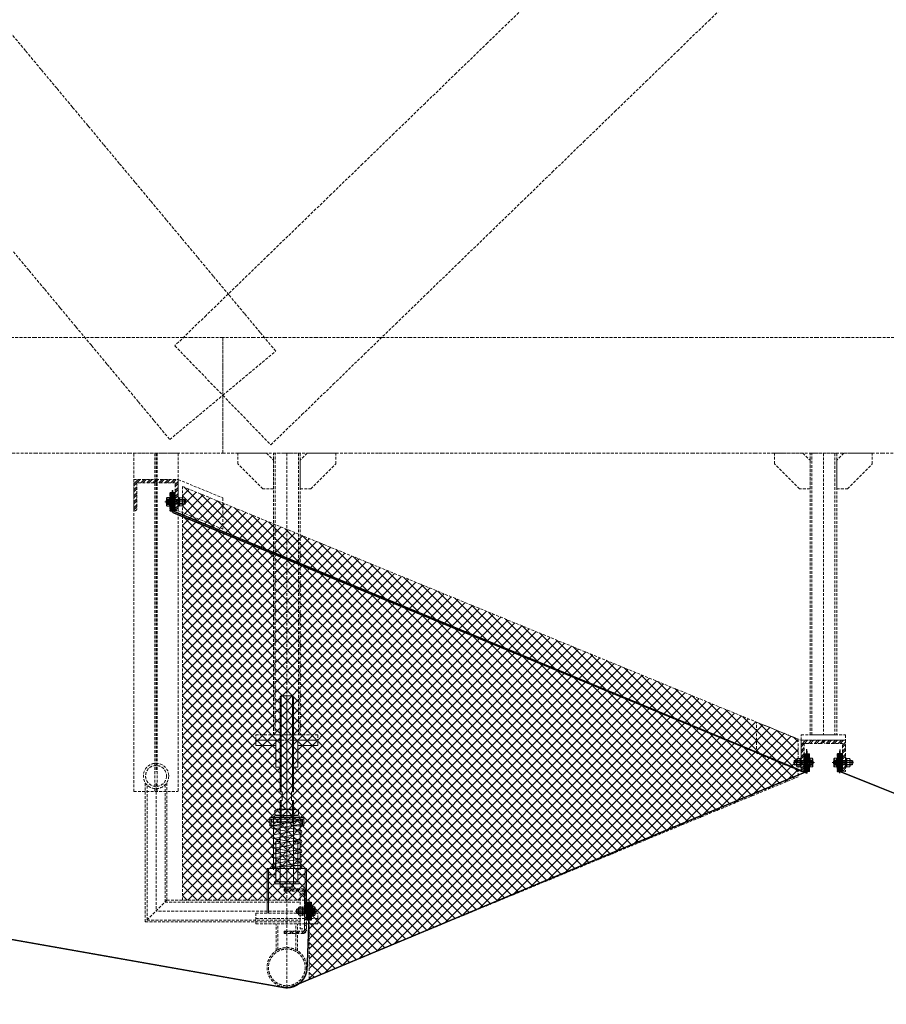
# Model space of a CAD drawing. Header units: millimetres. Extents: x -176817 to 571382, y -58489 to 156123.
# Tile 206 of 256: x 162704 to 164652, y -11348 to -9137. Entities that reach past the tile are written whole.
import ezdxf

# ---------------------------------------------------------------- set-up
doc = ezdxf.new("R2010")
doc.units = ezdxf.units.MM
doc.header["$LTSCALE"] = 0.2
for name, pattern in [('AM_ISO02W050', [7.5, 6, -1.5]), ('AM_ISO02W050x2', [3.75, 3, -0.75]), ('AM_ISO08W050', [18, 12, -1.5, 3, -1.5]), ('AM_ISO08W050x2', [9, 6, -0.75, 1.5, -0.75]), ('HIDDEN', [9.525, 6.35, -3.175])]:
    doc.linetypes.add(name, pattern=pattern)
doc.layers.get('0').update_dxf_attribs({"lineweight": 13})
for name, color, linetype, lineweight in [('-A Siatka', 30, 'Continuous', 35), ('-AAA Podkład', 252, 'Continuous', 13), ('-AAA Widok', 2, 'Continuous', 30), ('-AAA Wymiar', 1, 'Continuous', 18), ('AM_0N', 7, 'Continuous', 13), ('AM_3N', 6, 'AM_ISO02W050', 13), ('AM_4N', 3, 'Continuous', 13), ('AM_7N', 4, 'AM_ISO08W050', 13), ('AM_8', 1, 'Continuous', 13)]:
    doc.layers.add(name, color=color, linetype=linetype, lineweight=lineweight)

# ---------------------------------------------------------------- blocks, each defined once
blk = doc.blocks.new('*U1058')
at = {"layer": 'AM_0N'}
for p, q in [((5.7, -1), (-5.6, -1)), ((-5.6, -1), (-5.6, -1.6)), ((5.7, -1.6), (-5.6, -1.6)), ((-5.6, -1.6), (-2.4, -4.9)), ((-3, -6.3), (-2.4, -5.7)), ((3, -6.3), (-3, -6.3)), ((-3, -20.4), (-3, -6.3)), ((3, -20.4), (-3, -20.4)), ((-2.4, -21), (-3, -20.4)), ((2.4, -4.9), (-2.4, -4.9)), ((-2.4, -5.7), (-2.4, -4.9)), ((-2.4, -21), (2.4, -21)), ((5.7, -1.6), (2.4, -4.9)), ((2.4, -5.7), (2.4, -4.9)), ((3, -6.3), (2.4, -5.7)), ((2.4, -21), (3, -20.4)), ((3, -20.4), (3, -6.3)), ((5.7, -1.6), (5.7, -1))]:
    blk.add_line(p, q, dxfattribs=at)
at = {"layer": 'AM_3N', "linetype": 'AM_ISO02W050x2'}
for p, q in [((-3.4, -1), (0, -5.4)), ((-0.7, -4.4), (-0.7, -1)), ((0.7, -4.4), (-0.7, -4.4)), ((3.4, -1), (0, -5.4)), ((0.7, -4.4), (0.7, -1))]:
    blk.add_line(p, q, dxfattribs=at)
at = {"layer": 'AM_4N'}
for p, q in [((-2.4, -5.7), (-2.4, -6.3)), ((-2.4, -6.3), (-2.4, -21)), ((2.4, -5.7), (2.4, -6.3)), ((2.4, -6.3), (2.4, -21))]:
    blk.add_line(p, q, dxfattribs=at)
at = {"layer": 'AM_7N', "linetype": 'AM_ISO08W050x2'}
blk.add_line((0, 2), (0, -24), dxfattribs=at)
blk = doc.blocks.new('*U1059')
at = {"layer": 'AM_0N'}
for p, q in [((6, -12), (-6, -12)), ((-6, -12), (-6, -13.6)), ((-6, -13.6), (6, -13.6)), ((6, -13.6), (6, -12))]:
    blk.add_line(p, q, dxfattribs=at)
at = {"layer": 'AM_7N', "linetype": 'AM_ISO08W050x2'}
blk.add_line((0, -16.6), (0, -9), dxfattribs=at)
blk = doc.blocks.new('*U1060')
at = {"layer": 'AM_0N'}
for p, q in [((-5.8, -14.4), (-4.4, -13.6)), ((-5.8, -14.4), (-5.8, -18)), ((-5.8, -18), (-4.4, -18.8)), ((4.5, -13.6), (-4.4, -13.6)), ((4.5, -18.8), (-4.4, -18.8)), ((-2.9, -14.4), (-2.9, -18)), ((2.9, -14.4), (2.9, -18)), ((5.8, -14.4), (4.5, -13.6)), ((5.8, -18), (4.5, -18.8)), ((5.8, -14.4), (5.8, -18))]:
    blk.add_line(p, q, dxfattribs=at)
for centre, radius, start, end in [((-4.3, -16.5), 2.55, 55.5615, 115.5615), ((-4.3, -15.9), 2.55, 244.4385, 304.4385), ((0, -23.5), 9.54, 72.383, 107.617), ((0, -8.9), 9.54, 252.383, 287.617), ((4.3, -16.5), 2.55, 64.4385, 124.4385), ((4.3, -15.9), 2.55, 235.5615, 295.5615)]:
    blk.add_arc(centre, radius, start, end, dxfattribs=at)
at = {"layer": 'AM_7N', "linetype": 'AM_ISO08W050x2'}
blk.add_line((0, -10.6), (0, -21.8), dxfattribs=at)
blk = doc.blocks.new('okucie')
at = {"layer": 'AM_8'}
h = blk.add_hatch(dxfattribs=at)
h.set_pattern_fill('ANSI31', color=256, scale=0.5, style=0)
h.set_pattern_definition([(45, (-21727.3335, 85443.8012), (-1.122532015, 1.122532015), [])])
h.paths.add_polyline_path([(-3.5, -5), (-3.5, -3.8), (-6.3, -1), (-20, -1), (-20, -5)])
h.paths.add_polyline_path([(20, -5), (20, -1), (6.3, -1), (3.5, -3.8), (3.5, -5)])
h = blk.add_hatch(dxfattribs=at)
h.set_pattern_fill('ANSI31', color=256, scale=0.5, angle=90, style=0)
h.set_pattern_definition([(135, (-21776.6445, 85446.8), (-1.122532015, -1.122532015), [])])
h.paths.add_polyline_path([(-3.5, -8), (-20, -8), (-20, -12), (-3.5, -12)])
h.paths.add_polyline_path([(20, -8), (3.5, -8), (3.5, -12), (6, -12), (20, -12)])
at = {"layer": '-AAA Widok'}
for p, q in [((-3.5, -3.8, 0), (3.5, -3.8, 0)), ((-3.5, -12, 0), (-3.5, -8)), ((3.5, -12, 0), (3.5, -8))]:
    blk.add_line(p, q, dxfattribs=at)
for points in [[(-20, -5), (20, -5), (20, -1), (-20, -1)], [(-20, -12), (20, -12), (20, -8), (-20, -8)]]:
    blk.add_lwpolyline(points, close=True, dxfattribs=at)
at = {"layer": '-AAA Widok', "elevation": 0}
blk.add_lwpolyline([(-20, -5), (20, -5), (20, -1), (-20, -1)], close=True, dxfattribs=at)
for points in [[(-6.3, -1), (-3.5, -3.8), (-3.5, -5)], [(6.3, -1), (3.5, -3.8), (3.5, -5)]]:
    blk.add_lwpolyline(points, dxfattribs=at)
at = {"layer": '-AAA Wymiar'}
for p, q in [((-20, -8), (-20, -5)), ((20, -8), (20, -5))]:
    blk.add_line(p, q, dxfattribs=at)
at = {"layer": 'AM_0N'}
for name in ['*U1058', '*U1059', '*U1060']:
    blk.add_blockref(name, (0, 0), dxfattribs=at)
blk = doc.blocks.new('*U1065')
at = {"layer": 'AM_0N'}
for p, q in [((-33, 4.1), (-32.1, 5)), ((-33, 4.1), (-33, -4.1)), ((-2.5, 5), (-32.1, 5)), ((-32.1, 5), (-32.1, -5)), ((-2.5, 5), (-2.5, -5)), ((-2.5, 5), (-1.6, 4.6)), ((2, 4.6), (-1.6, 4.6)), ((2, 4.6), (2, 7.7)), ((2.6, 7.7), (2, 7.7)), ((2, -4.6), (2, 4.6)), ((7.6, 9.8), (2.6, 9.8)), ((2.6, 9.8), (2.6, 7.7)), ((2.6, 7.7), (2.6, -7.7)), ((7.6, 4.9), (2.6, 4.9)), ((7.6, 9.8), (8.4, 8.5)), ((8.4, -8.5), (8.4, 8.5)), ((-32.1, -5), (-33, -4.1)), ((-2.5, -5), (-32.1, -5)), ((-2.5, -5), (-1.6, -4.6)), ((2, -4.6), (-1.6, -4.6)), ((2, -7.7), (2, -4.6)), ((2.6, -7.7), (2, -7.7)), ((7.6, -4.9), (2.6, -4.9)), ((2.6, -7.7), (2.6, -9.8)), ((7.6, -9.8), (2.6, -9.8)), ((7.6, -9.8), (8.4, -8.5))]:
    blk.add_line(p, q, dxfattribs=at)
for centre, radius, start, end in [((4.1, 7.4), 4.34, 325.5531, 25.5531), ((-7.8, 0), 16.2, 342.3875, 17.6125), ((4.1, -7.4), 4.34, 334.4469, 34.4469)]:
    blk.add_arc(centre, radius, start, end, dxfattribs=at)
at = {"layer": 'AM_4N'}
for p, q in [((-2.5, 4.1), (-33, 4.1)), ((-2.5, 4.1), (-1.6, 4.6)), ((-2.5, -4.1), (-33, -4.1)), ((-2.5, -4.1), (-1.6, -4.6))]:
    blk.add_line(p, q, dxfattribs=at)
at = {"layer": 'AM_7N', "linetype": 'AM_ISO08W050x2'}
blk.add_line((11.4, 0), (-36, 0), dxfattribs=at)
blk = doc.blocks.new('*U1066')
at = {"layer": 'AM_0N'}
for p, q in [((-20, 10), (-20, -10)), ((-18, 10), (-20, 10)), ((-18, -10), (-18, 10)), ((-20, -10), (-18, -10))]:
    blk.add_line(p, q, dxfattribs=at)
at = {"layer": 'AM_7N', "linetype": 'AM_ISO08W050x2'}
blk.add_line((-15, 0), (-23, 0), dxfattribs=at)
blk = doc.blocks.new('*U1067')
at = {"layer": 'AM_0N'}
for p, q in [((-27.3, 9.2), (-28.4, 7.3)), ((-28.4, -7.3), (-28.4, 7.3)), ((-21.1, 9.2), (-27.3, 9.2)), ((-21.1, 4.6), (-27.3, 4.6)), ((-21.1, 9.2), (-20, 7.3)), ((-20, -7.3), (-20, 7.3)), ((-27.3, -9.2), (-28.4, -7.3)), ((-21.1, -4.6), (-27.3, -4.6)), ((-21.1, -9.2), (-27.3, -9.2)), ((-21.1, -9.2), (-20, -7.3))]:
    blk.add_line(p, q, dxfattribs=at)
for centre, radius, start, end in [((-23.9, 6.9), 4.08, 154.4385, 214.4385), ((-12.7, 0), 15.3, 162.383, 197.617), ((-24.5, 6.9), 4.08, 325.5615, 25.5615), ((-35.7, 0), 15.3, 342.383, 17.617), ((-23.9, -6.9), 4.08, 145.5615, 205.5615), ((-24.5, -6.9), 4.08, 334.4385, 34.4385)]:
    blk.add_arc(centre, radius, start, end, dxfattribs=at)
at = {"layer": 'AM_7N', "linetype": 'AM_ISO08W050x2'}
blk.add_line((-17, 0), (-31.4, 0), dxfattribs=at)
blk = doc.blocks.new('*U1068')
at = {"layer": 'AM_0N'}
for p, q in [((0, 10), (0, -10)), ((2, 10), (0, 10)), ((2, -10), (2, 10)), ((0, -10), (2, -10))]:
    blk.add_line(p, q, dxfattribs=at)
at = {"layer": 'AM_7N', "linetype": 'AM_ISO08W050x2'}
blk.add_line((5, 0), (-3, 0), dxfattribs=at)
blk = doc.blocks.new('Okucie+śruba')
at = {"layer": '-AAA Widok', "color": 42, "xscale": -1, "rotation": 90}
blk.add_blockref('okucie', (-12, 0), dxfattribs=at)
at = {"layer": 'AM_0N', "color": 42}
for name in ['*U1065', '*U1067', '*U1066', '*U1068']:
    blk.add_blockref(name, (0, 0), dxfattribs=at)
blk = doc.blocks.new('Profil rev.B')
at = {"layer": '-A Siatka', "linetype": 'HIDDEN', "const_width": 3, "elevation": 0}
for points in [[(20789.1, 1112.9), (20789.1, 1062.9), (23541, 577.3, 0.143564), (23555.3, 578.9), (24714.1, 1062.9), (24714.1, 1112.9)], [(24789.1, 1112.9), (24789.1, 1062.9), (27533.8, -36.5, 0.095882), (27543.4, -38.4), (28668.6, -37.5), (28668.6, 9.2)], [(23595.2, 769.3), (23595.2, 729.3), (23591.4, 622.9, -0.414214), (23545.4, 576.9)]]:
    blk.add_lwpolyline(points, format="xyb", dxfattribs=at)
at = {"layer": '-AAA Wymiar', "color": 3, "elevation": 0}
blk.add_lwpolyline([(23289.1, 1694.8), (23289.1, 1648.6), (24714.1, 1059.9), (24714.1, 1112.9)], dxfattribs=at)
at = {"color": 241, "linetype": 'HIDDEN', "const_width": 3, "elevation": 0}
blk.add_lwpolyline([(23289.1, 1694.8), (23289.1, 1648.6), (24714.1, 1059.9), (24714.1, 1102.9)], dxfattribs=at)
at = {"layer": '-AAA Wymiar', "xscale": -1}
for p in [(23283.6, 1668.6), (24783.6, 1082.9, 0)]:
    blk.add_blockref('Okucie+śruba', p, dxfattribs=at)
at = {"layer": '-AAA Wymiar'}
for p in [(24719.6, 1082.9, 0), (23600.7, 749.3, 0)]:
    blk.add_blockref('Okucie+śruba', p, dxfattribs=at)
blk = doc.blocks.new('*U1091')
at = {"layer": 'AM_0N'}
for p, q in [((25473, -28486.6, 0), (25473.6, -28485.9, 0)), ((25473.6, -28491.9, 0), (25473.6, -28485.9, 0)), ((25473.6, -28485.9, 0), (25487.7, -28485.9, 0)), ((25487.7, -28491.9, 0), (25487.7, -28485.9, 0)), ((25487.7, -28485.9, 0), (25488.3, -28486.6, 0)), ((25492.4, -28483.3, 0), (25489.1, -28486.6, 0)), ((25492.4, -28494.6, 0), (25492.4, -28483.3, 0)), ((25493, -28483.3, 0), (25492.4, -28483.3, 0)), ((25493, -28494.6, 0), (25493, -28483.3, 0)), ((25473, -28486.6, 0), (25473, -28491.3, 0)), ((25473, -28491.3, 0), (25473.6, -28491.9, 0)), ((25473.6, -28491.9, 0), (25487.7, -28491.9, 0)), ((25487.7, -28491.9, 0), (25488.3, -28491.3, 0)), ((25488.3, -28486.6, 0), (25489.1, -28486.6, 0)), ((25488.3, -28491.3, 0), (25489.1, -28491.3, 0)), ((25489.1, -28491.3, 0), (25489.1, -28486.6, 0)), ((25492.4, -28494.6, 0), (25489.1, -28491.3, 0)), ((25492.4, -28494.6, 0), (25493, -28494.6, 0))]:
    blk.add_line(p, q, dxfattribs=at)
at = {"layer": 'AM_3N', "linetype": 'AM_ISO02W050x2'}
for p, q in [((25493, -28485.5, 0), (25488.6, -28488.9, 0)), ((25493, -28492.3, 0), (25488.6, -28488.9, 0)), ((25489.6, -28489.6, 0), (25489.6, -28488.2, 0)), ((25489.6, -28488.2, 0), (25493, -28488.2, 0)), ((25489.6, -28489.6, 0), (25493, -28489.6, 0))]:
    blk.add_line(p, q, dxfattribs=at)
at = {"layer": 'AM_4N'}
for p, q in [((25487.7, -28486.6, 0), (25473, -28486.6, 0)), ((25487.7, -28491.3, 0), (25473, -28491.3, 0)), ((25488.3, -28486.6, 0), (25487.7, -28486.6, 0)), ((25488.3, -28491.3, 0), (25487.7, -28491.3, 0))]:
    blk.add_line(p, q, dxfattribs=at)
at = {"layer": 'AM_7N', "linetype": 'AM_ISO08W050x2'}
blk.add_line((25496, -28488.9, 0), (25470, -28488.9, 0), dxfattribs=at)
blk = doc.blocks.new('*U1092')
at = {"layer": 'AM_0N'}
for p, q in [((25479.4, -28482.9, 0), (25479.4, -28494.9, 0)), ((25481, -28482.9, 0), (25479.4, -28482.9, 0)), ((25481, -28494.9, 0), (25481, -28482.9, 0)), ((25479.4, -28494.9, 0), (25481, -28494.9, 0))]:
    blk.add_line(p, q, dxfattribs=at)
at = {"layer": 'AM_7N', "linetype": 'AM_ISO08W050x2'}
blk.add_line((25476.4, -28488.9, 0), (25484, -28488.9, 0), dxfattribs=at)
blk = doc.blocks.new('*U1093')
at = {"layer": 'AM_0N'}
for p, q in [((25475, -28483.2, 0), (25474.2, -28484.5, 0)), ((25474.2, -28493.4, 0), (25474.2, -28484.5, 0)), ((25478.6, -28483.2, 0), (25475, -28483.2, 0)), ((25478.6, -28486.1, 0), (25475, -28486.1, 0)), ((25478.6, -28483.2, 0), (25479.4, -28484.5, 0)), ((25479.4, -28493.4, 0), (25479.4, -28484.5, 0)), ((25475, -28494.7, 0), (25474.2, -28493.4, 0)), ((25478.6, -28491.8, 0), (25475, -28491.8, 0)), ((25478.6, -28494.7, 0), (25475, -28494.7, 0)), ((25478.6, -28494.7, 0), (25479.4, -28493.4, 0))]:
    blk.add_line(p, q, dxfattribs=at)
for centre, radius, start, end in [((25477.1, -28484.6, 0), 2.55, 154.4385, 214.4385), ((25484.1, -28488.9, 0), 9.54, 162.383, 197.617), ((25476.5, -28484.6, 0), 2.55, 325.5615, 25.5615), ((25469.5, -28488.9, 0), 9.54, 342.383, 17.617), ((25477.1, -28493.3, 0), 2.55, 145.5615, 205.5615), ((25476.5, -28493.3, 0), 2.55, 334.4385, 34.4385)]:
    blk.add_arc(centre, radius, start, end, dxfattribs=at)
at = {"layer": 'AM_7N', "linetype": 'AM_ISO08W050x2'}
blk.add_line((25482.4, -28488.9, 0), (25471.2, -28488.9, 0), dxfattribs=at)
blk = doc.blocks.new('*U1083')
at = {"layer": 'AM_0N'}
for p, q in [((-28, 230.6), (28, 230.6)), ((-28, 226.6), (-28, 230.6)), ((28, 226.6), (-28, 226.6)), ((28, 230.6), (28, 226.6))]:
    blk.add_line(p, q, dxfattribs=at)
at = {"layer": 'AM_7N', "linetype": 'AM_ISO08W050x2'}
blk.add_line((0, 233.6), (0, 223.6), dxfattribs=at)
blk = doc.blocks.new('*U1084')
at = {"layer": 'AM_0N'}
for p, q in [((33.8, 222.6), (-33, 222.6)), ((29.3, 219.8), (-30.7, 209)), ((-30.7, 201.1), (7.4, 194.3)), ((-2.7, 214.1), (-30.3, 215.9)), ((-29.7, 215.9), (30.3, 219.9)), ((-29.3, 201.1), (30.7, 211.9)), ((30.7, 198.2), (-7.4, 205.1)), ((30, 219.9), (30.3, 219.9)), ((29.3, 198.2), (-30.7, 187.4)), ((-30.7, 179.5), (7.4, 172.7)), ((-29.3, 179.5), (30.7, 190.3)), ((30.7, 176.6), (-7.4, 183.5)), ((29.3, 176.6), (-30.7, 165.8)), ((-30.7, 157.9), (7.4, 151.1)), ((29.3, 155), (-30.7, 144.2)), ((-29.3, 157.9), (30.7, 168.7)), ((30.7, 155), (-7.4, 161.9)), ((-30.7, 136.3), (7.4, 129.5)), ((29.3, 133.4), (-30.7, 122.6)), ((-29.3, 136.3), (30.7, 147.1)), ((30.7, 133.4), (-7.4, 140.3)), ((-33.8, 112), (33, 112)), ((29.7, 118.7), (-30.3, 114.7)), ((-30, 114.7), (-30.3, 114.7)), ((-29.3, 114.7), (30.7, 125.5)), ((2.7, 120.5), (30.3, 118.7))]:
    blk.add_line(p, q, dxfattribs=at)
for centre, start, end in [((-30, 219.9), 138.0181, 273.8226), ((30, 223.9), 273.8226, 340.5288), ((-30, 205.1), 100.2034, 280.2034), ((30, 215.9), 280.2034, 100.2034), ((-30, 183.5), 100.2034, 280.2034), ((30, 194.3), 280.2034, 100.2034), ((-30, 161.9), 100.2034, 280.2034), ((30, 172.7), 280.2034, 100.2034), ((30, 151.1), 280.2034, 100.2034), ((-30, 140.3), 100.2034, 280.2034), ((30, 129.5), 280.2034, 100.2034), ((-30, 118.7), 100.2034, 280.2034), ((-30, 110.7), 93.8226, 160.5288), ((30, 114.7), 318.0181, 93.8226)]:
    blk.add_arc(centre, 4, start, end, dxfattribs=at)
at = {"layer": 'AM_7N', "linetype": 'AM_ISO08W050x2'}
for p, q in [((-30, 109), (-30, 225.6)), ((0, 109), (0, 225.6)), ((30, 109), (30, 225.6))]:
    blk.add_line(p, q, dxfattribs=at)
blk = doc.blocks.new('*U1085')
at = {"layer": 'AM_0N'}
for p, q in [((-28, 82), (28, 82)), ((-28, 78), (-28, 82)), ((28, 78), (-28, 78)), ((28, 82), (28, 78))]:
    blk.add_line(p, q, dxfattribs=at)
at = {"layer": 'AM_7N', "linetype": 'AM_ISO08W050x2'}
blk.add_line((0, 85), (0, 75), dxfattribs=at)
blk = doc.blocks.new('*U1086')
at = {"layer": 'AM_0N'}
for p, q in [((-26.6, 242.6), (-21.4, 245.6)), ((21.3, 245.6), (-21.4, 245.6)), ((26.6, 242.6), (21.3, 245.6)), ((-26.6, 242.6), (-26.6, 233.6)), ((-26.6, 233.6), (-21.4, 230.6)), ((21.3, 230.6), (-21.4, 230.6)), ((-13.3, 242.6), (-13.3, 233.6)), ((13.3, 242.6), (13.3, 233.6)), ((26.6, 233.6), (21.3, 230.6)), ((26.6, 242.6), (26.6, 233.6))]:
    blk.add_line(p, q, dxfattribs=at)
for centre, radius, start, end in [((-19.9, 232.9), 11.7, 55.5615, 115.5615), ((0, 200.7), 43.9, 72.383, 107.617), ((19.9, 232.9), 11.7, 64.4385, 124.4385), ((-19.9, 243.3), 11.7, 244.4385, 304.4385), ((0, 275.4), 43.9, 252.383, 287.617), ((19.9, 243.3), 11.7, 235.5615, 295.5615)]:
    blk.add_arc(centre, radius, start, end, dxfattribs=at)
at = {"layer": 'AM_7N', "linetype": 'AM_ISO08W050x2'}
blk.add_line((0, 248.6), (0, 227.6), dxfattribs=at)
blk = doc.blocks.new('A$C09B41FFC')
at = {"layer": '-AAA Podkład', "color": 7}
for p, q in [((-13, 500), (-13, 284.6)), ((0, 500), (0, 70)), ((13, 500), (13, 284.6)), ((-13, 264.6), (-13, 214.6)), ((13, 264.6), (13, 214.6)), ((-16, 222.6), (-16, 226.6)), ((-15, 222.6), (15, 222.6)), ((16, 222.6), (16, 226.6)), ((-15, 214.6), (15, 214.6)), ((-16.2, 172.6), (-15, 172.6)), ((-15.2, 171.6), (-15, 171.6)), ((15, 172.6), (16.2, 172.6)), ((15, 171.6), (15.2, 171.6)), ((-16.2, 82), (-15, 82)), ((-16.2, 82), (-15, 82)), ((-15.2, 83), (-15, 83)), ((16.2, 82, 0), (15, 82, 0)), ((21.2, 82), (20, 82))]:
    blk.add_line(p, q, dxfattribs=at)
for points in [[(15, 284.6), (15, 498), (13, 500), (-13, 500), (-15, 498), (-15, 284.6)], [(-15, 264.6), (-10.5, 264.6), (-10.5, 284.6), (-15, 284.6)], [(15, 264.6), (10.5, 264.6), (10.5, 284.6), (15, 284.6)], [(-15, 264.6), (-15, 72), (-13, 70), (13, 70), (15, 72), (15, 264.6)], [(-15, 226.6), (-38.1, 226.6), (-38.1, 222.6), (-15, 222.6)], [(-15, 222.6), (-38.1, 222.6), (-38.1, 207.6), (-15, 207.6)], [(15, 226.6), (38.1, 226.6), (38.1, 222.6), (15, 222.6)], [(15, 222.6), (38.1, 222.6), (38.1, 207.6), (15, 207.6)], [(-25, 112), (-41.2, 112), (-41.2, 98), (-25, 98)], [(25, 98), (41.3, 98), (41.3, 112), (25, 112)]]:
    blk.add_lwpolyline(points, dxfattribs=at)
at = {"layer": '-AAA Podkład', "color": 7, "elevation": 0}
for points in [[(-25, 400), (-70, 400), (-70, 388), (-25, 388)], [(25, 388), (70, 388), (70, 400), (25, 400)], [(-44.4, 12), (-44.4, 112), (-41.2, 112), (-41.2, 12)], [(44.5, 12), (44.5, 112), (41.3, 112), (41.3, 12)]]:
    blk.add_lwpolyline(points, dxfattribs=at)
for points in [[(-25, 340), (-25, 400), (-14.2, 400), (-13.2, 399), (-13.2, 341), (-14.2, 340)], [(25, 340), (25, 400), (14.2, 400), (13.2, 399), (13.2, 341), (14.2, 340)]]:
    blk.add_lwpolyline(points, close=True, dxfattribs=at)
at = {"layer": '-AAA Podkład', "color": 7}
for points in [[(-38.1, 207.6), (-35.2, 207.6), (-35.2, 222.6), (-38.1, 222.6)], [(38.1, 207.6), (35.2, 207.6), (35.2, 222.6), (38.1, 222.6)], [(-25, 172.6), (-25, 82), (-16.2, 82), (-15.2, 83), (-15.2, 171.6), (-16.2, 172.6)], [(25, 172.6), (25, 82), (16.2, 82), (15.2, 83), (15.2, 171.6), (16.2, 172.6)]]:
    blk.add_lwpolyline(points, close=True, dxfattribs=at)
blk.add_circle((-30, 118.7), 4, dxfattribs=at)
for points in [[(-25, 112), (-25, 113), (-26, 112)], [(25, 112), (25, 113), (26, 112)]]:
    blk.add_solid(points, dxfattribs=at)
for name in ['*U1086', '*U1084', '*U1083', '*U1085']:
    blk.add_blockref(name, (0, 0), dxfattribs=at)
blk = doc.blocks.new('Podkład rev.B')
at = {"layer": '-AAA Podkład', "linetype": 'HIDDEN', "ltscale": 5}
h = blk.add_hatch(dxfattribs=at)
h.set_pattern_fill('ANSI32', color=256)
h.set_pattern_definition([(45, (-27409.764, -32399.392), (-6.7351921, 6.7351921), []), (45, (-27405.274, -32399.392), (-6.7351921, 6.7351921), [])])
h.paths.add_polyline_path([(23900, -27853.3), (23950, -27853.3), (23950, -27855.2, -0.414214), (23944.9, -27860.3), (23907, -27860.3), (23907, -27918.2, -0.414214), (23901.9, -27923.3), (23900, -27923.3)])
h.paths.add_polyline_path([(23950, -27855.2), (23950, -27853.3), (24000, -27853.3), (24000, -27923.3), (23998.1, -27923.3, -0.414214), (23993, -27918.2), (23993, -27860.3), (23955.1, -27860.3, -0.414214)])
h = blk.add_hatch(dxfattribs=at)
h.set_pattern_fill('ANSI31', color=256, scale=0.5, style=0)
h.set_pattern_definition([(45, (109439.8, -6126.607), (-1.122532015, 1.122532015), [])])
h.paths.add_polyline_path([(23985, -27899.8), (23985, -27883.3), (23981, -27883.3), (23981, -27899.8)])
h.paths.add_polyline_path([(23985, -27923.3), (23985, -27906.8), (23981, -27906.8), (23981, -27909.3), (23981, -27923.3)])
h = blk.add_hatch(dxfattribs=at)
h.set_pattern_fill('ANSI31', color=256, scale=0.5, angle=-90, style=0)
h.set_pattern_definition([(315, (109437.8, -6175.918), (1.122532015, 1.122532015), [])])
h.paths.add_polyline_path([(23989, -27899.8), (23990.2, -27899.8), (23993, -27897), (23993, -27883.3), (23989, -27883.3)])
h.paths.add_polyline_path([(23989, -27923.3), (23993, -27923.3), (23993, -27909.6), (23990.2, -27906.8), (23989, -27906.8)])
h = blk.add_hatch(dxfattribs=at)
h.set_pattern_fill('ANSI37', color=256, scale=5)
h.set_pattern_definition([(45, (842.08, 153122.297), (-11.2253202, 11.2253202), []), (135, (842.08, 153122.297), (-11.2253202, -11.2253202), [])])
h.paths.add_polyline_path([(24009.7, -27868.8), (25393.1, -28436.3), (25393.1, -28521), (24294.3, -28975.6), (24294.3, -28798.1), (24009.7, -28798.3)])
h = blk.add_hatch(dxfattribs=at)
h.set_pattern_fill('ANSI32', color=256)
h.set_pattern_definition([(45, (-25909.764, -32985.08), (-6.7351921, 6.7351921), []), (45, (-25905.274, -32985.08), (-6.7351921, 6.7351921), [])])
h.paths.add_polyline_path([(25400, -28438.9), (25450, -28438.9), (25450, -28440.9, -0.414214), (25444.9, -28445.9), (25407, -28445.9), (25407, -28503.9, -0.414214), (25401.9, -28508.9), (25400, -28508.9)])
h.paths.add_polyline_path([(25450, -28440.9), (25450, -28438.9), (25500, -28438.9), (25500, -28508.9), (25498.1, -28508.9, -0.414214), (25493, -28503.9), (25493, -28445.9), (25455.1, -28445.9, -0.414214)])
h = blk.add_hatch(dxfattribs=at)
h.set_pattern_fill('ANSI31', color=256, scale=0.5, style=0)
h.set_pattern_definition([(45, (-17232.3894, 84586.9502), (-1.122532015, 1.122532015), [])])
h.paths.add_polyline_path([(25411, -28485.4), (25409.8, -28485.4), (25407, -28482.6), (25407, -28468.9), (25411, -28468.9)])
h.paths.add_polyline_path([(25411, -28508.9), (25407, -28508.9), (25407, -28495.2), (25409.8, -28492.4), (25411, -28492.4)])
h = blk.add_hatch(dxfattribs=at)
h.set_pattern_fill('ANSI31', color=256, scale=0.5, angle=90, style=0)
h.set_pattern_definition([(135, (-17281.7004, 84588.9502), (-1.122532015, -1.122532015), [])])
h.paths.add_polyline_path([(25415, -28485.4), (25415, -28468.9), (25419, -28468.9), (25419, -28485.4)])
h.paths.add_polyline_path([(25415, -28508.9), (25415, -28492.4), (25419, -28492.4), (25419, -28494.9), (25419, -28508.9)])
h = blk.add_hatch(dxfattribs=at)
h.set_pattern_fill('ANSI31', color=256, scale=0.5, style=0)
h.set_pattern_definition([(45, (110939.8, -6712.2951), (-1.122532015, 1.122532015), [])])
h.paths.add_polyline_path([(25485, -28485.4), (25485, -28468.9), (25481, -28468.9), (25481, -28485.4)])
h.paths.add_polyline_path([(25485, -28508.9), (25485, -28492.4), (25481, -28492.4), (25481, -28494.9), (25481, -28508.9)])
h = blk.add_hatch(dxfattribs=at)
h.set_pattern_fill('ANSI31', color=256, scale=0.5, angle=-90, style=0)
h.set_pattern_definition([(315, (110937.8, -6761.6061), (1.122532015, 1.122532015), [])])
h.paths.add_polyline_path([(25489, -28485.4), (25490.2, -28485.4), (25493, -28482.6), (25493, -28468.9), (25489, -28468.9)])
h.paths.add_polyline_path([(25489, -28508.9), (25493, -28508.9), (25493, -28495.2), (25490.2, -28492.4), (25489, -28492.4)])
h = blk.add_hatch(dxfattribs=at)
h.set_pattern_fill('ANSI32', color=256)
h.set_pattern_definition([(45, (1395.452, 46193.193), (-6.7351921, 6.7351921), []), (45, (1399.943, 46193.193), (-6.7351921, 6.7351921), [])])
h.paths.add_polyline_path([(24288, -28779, 0.414214), (24281.5, -28772.5), (24238, -28772.5), (24238, -28777.5), (24280.5, -28777.5, -0.414214), (24284, -28781), (24284, -28864, -0.414214), (24280.5, -28867.5), (24238, -28867.5), (24238, -28872.5), (24281.5, -28872.5, 0.414214), (24288, -28866)])
for p, q in [((23947.5, -27793.9, 0), (23947.5, -28553.9, 0)), ((23950, -27793.9, 0), (23950, -28508.9, 0)), ((23952.5, -27793.9, 0), (23952.5, -28553.9, 0)), ((24244, -27793.9, 0), (24244, -28426.9, 0)), ((24244, -27793.9, 0), (24244, -28426.9, 0)), ((25450, -27793.9, 0), (25450, -28426.9, 0)), ((23981, -27899.8, 0), (23985, -27899.8, 0)), ((23981, -27906.8, 0), (23985, -27906.8, 0)), ((23990.2, -27899.8, 0), (23990.2, -27906.8, 0)), ((24244, -28726.9, 0), (24244, -28450.9, 0)), ((25409.8, -28485.4, 0), (25409.8, -28492.4, 0)), ((25419, -28485.4, 0), (25415, -28485.4, 0)), ((25481, -28485.4, 0), (25485, -28485.4, 0)), ((25490.2, -28485.4, 0), (25490.2, -28492.4, 0)), ((25419, -28492.4, 0), (25415, -28492.4, 0)), ((25481, -28492.4, 0), (25485, -28492.4, 0)), ((23925.9, -28846.6, 0), (23925.9, -28534.1, 0)), ((23929.9, -28842.6, 0), (23929.9, -28539.1, 0)), ((23950, -28535.4, 0), (23950, -28822.5, 0)), ((23970.2, -28802.3, 0), (23970.2, -28539.1, 0)), ((23974.2, -28798.3, 0), (23974.2, -28534.1, 0)), ((23900, -28553.9, 0), (24000, -28553.9, 0)), ((24244, -28993.4, 0), (24244, -28738.9, 0)), ((23974.2, -28798.3, 0), (23925.9, -28846.6, 0)), ((23970.2, -28802.3, 0), (24274, -28802.3, 0)), ((23974.2, -28798.3, 0), (24274, -28798.3, 0)), ((24257.3, -28822.5, 0), (23950, -28822.5, 0)), ((23925.9, -28846.6, 0), (24274, -28846.6, 0)), ((23929.9, -28842.6, 0), (24274, -28842.6, 0)), ((24219.9, -28911.7, 0), (24219.9, -28850.9, 0)), ((24223.9, -28909.3, 0), (24223.9, -28850.9, 0)), ((24264.2, -28909.3, 0), (24264.2, -28850.9, 0)), ((24268.2, -28911.7, 0), (24268.2, -28850.9, 0))]:
    blk.add_line(p, q, dxfattribs=at)
for points in [[(23980.9, -27763.2), (24040.5, -27713.6), (24100, -27663.9), (24159.5, -27614.3), (24219.1, -27564.7), (24183.9, -27522.5), (24148.7, -27480.3), (24113.6, -27438.2), (24078.4, -27396), (24043.3, -27353.8), (24008.1, -27311.7), (23973, -27269.5), (23937.8, -27227.3), (23902.6, -27185.1), (23867.5, -27143), (23832.3, -27100.8), (23797.2, -27058.6), (23762, -27016.5), (23726.9, -26974.3), (23691.7, -26932.1), (23656.6, -26889.9), (23621.4, -26847.8)], [(23629.4, -27341.5), (23664.5, -27383.6), (23699.7, -27425.8), (23734.9, -27468), (23770, -27510.2), (23805.2, -27552.3), (23840.3, -27594.5), (23875.5, -27636.7), (23910.6, -27678.8), (23945.8, -27721), (23980.9, -27763.2)], [(24765.6, -26803.9), (24695.3, -26872), (24625, -26940.1), (24554.7, -27008.1), (24484.4, -27076.2), (24414.1, -27144.2), (24343.8, -27212.3), (24273.4, -27280.3), (24203.1, -27348.4), (24132.8, -27416.5), (24062.5, -27484.5), (23992.2, -27552.6), (24046.1, -27608.3), (24100, -27663.9), (24153.9, -27719.6), (24207.8, -27775.3), (24278.1, -27707.3), (24348.4, -27639.2), (24418.7, -27571.1), (24489.1, -27503.1), (24559.4, -27435), (24629.7, -27367), (24700, -27298.9), (24770.3, -27230.9), (24840.6, -27162.8), (24910.9, -27094.8), (24981.2, -27026.7), (25051.6, -26958.6), (25121.9, -26890.6), (25192.2, -26822.5), (25262.5, -26754.5)], [(24100, -27793.9), (24100, -27728.9), (24100, -27663.9), (24100, -27598.9), (24100, -27533.9), (24029.7, -27533.9), (23959.4, -27533.9), (23889.1, -27533.9), (23818.8, -27533.9), (23748.4, -27533.9), (23678.1, -27533.9), (23607.8, -27533.9)], [(23607.8, -27793.9), (23678.1, -27793.9), (23748.4, -27793.9), (23818.8, -27793.9), (23889.1, -27793.9), (23959.4, -27793.9), (24029.7, -27793.9), (24100, -27793.9)], [(25646.9, -27533.9), (25576.6, -27533.9), (25506.3, -27533.9), (25435.9, -27533.9), (25365.6, -27533.9), (25295.3, -27533.9), (25225, -27533.9), (25154.7, -27533.9), (25084.4, -27533.9), (25014.1, -27533.9), (24943.8, -27533.9), (24873.4, -27533.9), (24803.1, -27533.9), (24732.8, -27533.9), (24662.5, -27533.9), (24592.2, -27533.9), (24521.9, -27533.9), (24451.6, -27533.9), (24381.3, -27533.9), (24310.9, -27533.9), (24240.6, -27533.9), (24170.3, -27533.9), (24100, -27533.9), (24100, -27598.9), (24100, -27663.9), (24100, -27728.9), (24100, -27793.9), (24165.3, -27793.9), (24240.6, -27793.9), (24315.9, -27793.9), (24386.3, -27793.9), (24451.6, -27793.9), (24521.9, -27793.9), (24592.2, -27793.9), (24662.5, -27793.9), (24732.8, -27793.9), (24803.1, -27793.9), (24873.4, -27793.9), (24943.8, -27793.9), (25014.1, -27793.9), (25084.4, -27793.9), (25154.7, -27793.9), (25225, -27793.9), (25295.3, -27793.9), (25360.6, -27793.9), (25430.9, -27793.9), (25511.3, -27793.9), (25581.6, -27793.9), (25646.9, -27793.9)]]:
    blk.add_lwpolyline(points, dxfattribs=at)
at = {"layer": '-AAA Podkład', "linetype": 'HIDDEN', "ltscale": 5, "elevation": 0}
for points in [[(23900, -28553.9), (23900, -27793.9), (24000, -27793.9), (24000, -28553.9)], [(24218, -28426.9), (24218, -27793.9)], [(24270, -27793.9), (24270, -28426.9)], [(25424, -28426.9), (25424, -27793.9)], [(25476, -27793.9), (25476, -28426.9)], [(24000, -27923.3), (24000, -27853.3), (24100, -27894.3), (24100, -27964.3), (24000, -27923.3)], [(24009.7, -27868.8), (25393.1, -28436.3), (25393.1, -28521), (24294.3, -28975.6), (24294.3, -28798.1), (24009.7, -28798.3), (24009.7, -27868.8)], [(23985.5, -27898.3), (23984.6, -27898.7)], [(23985.5, -27908.3), (23984.6, -27907.8)], [(23993, -27897), (23990.2, -27899.8), (23989, -27899.8)], [(23993, -27909.6), (23990.2, -27906.8), (23989, -27906.8)], [(25300, -28467.9), (25300, -28397.9), (25400, -28438.9), (25400, -28508.9), (25300, -28467.9)], [(25407, -28482.6), (25409.8, -28485.4), (25411, -28485.4)], [(25414.5, -28483.9), (25415.4, -28484.3)], [(25485.5, -28483.9), (25484.6, -28484.3)], [(25493, -28482.6), (25490.2, -28485.4), (25489, -28485.4)], [(25407, -28495.2), (25409.8, -28492.4), (25411, -28492.4)], [(25414.5, -28493.9), (25415.4, -28493.5)], [(25485.5, -28493.9), (25484.6, -28493.5)], [(25493, -28495.2), (25490.2, -28492.4), (25489, -28492.4)]]:
    blk.add_lwpolyline(points, dxfattribs=at)
for points in [[(24214, -27873.9), (24190, -27873.9), (24134, -27817.9), (24134, -27793.9), (24198, -27793.9), (24214, -27809.9)], [(24274, -28426.9), (24214, -28426.9), (24214, -27793.9), (24274, -27793.9)], [(24274, -27873.9), (24298, -27873.9), (24354, -27817.9), (24354, -27793.9), (24290, -27793.9), (24274, -27809.9)], [(25420, -27873.9), (25396, -27873.9), (25340, -27817.9), (25340, -27793.9), (25404, -27793.9), (25420, -27809.9)], [(25480, -28426.9), (25420, -28426.9), (25420, -27793.9), (25480, -27793.9)], [(25480, -27873.9), (25504, -27873.9), (25560, -27817.9), (25560, -27793.9), (25496, -27793.9), (25480, -27809.9)], [(23981, -27883.3), (23981, -27923.3), (23985, -27923.3), (23985, -27883.3)], [(23989, -27883.3), (23989, -27923.3), (23993, -27923.3), (23993, -27883.3)], [(23989, -27883.3), (23989, -27923.3), (23993, -27923.3), (23993, -27883.3)], [(24314, -28438.9), (24174, -28438.9), (24174, -28426.9), (24314, -28426.9)], [(25500, -28438.9), (25400, -28438.9), (25400, -28426.9), (25500, -28426.9)], [(25411, -28468.9), (25411, -28508.9), (25407, -28508.9), (25407, -28468.9)], [(25411, -28468.9), (25411, -28508.9), (25407, -28508.9), (25407, -28468.9)], [(25419, -28468.9), (25419, -28508.9), (25415, -28508.9), (25415, -28468.9)], [(25481, -28468.9), (25481, -28508.9), (25485, -28508.9), (25485, -28468.9)], [(25489, -28468.9), (25489, -28508.9), (25493, -28508.9), (25493, -28468.9)], [(25489, -28468.9), (25489, -28508.9), (25493, -28508.9), (25493, -28468.9)], [(24274, -28862.5), (24284, -28862.5), (24284, -28782.5), (24274, -28782.5)], [(24314, -28826.9), (24174, -28826.9), (24174, -28838.9), (24314, -28838.9)], [(24314, -28850.9), (24174, -28850.9), (24174, -28838.9), (24314, -28838.9)]]:
    blk.add_lwpolyline(points, close=True, dxfattribs=at)
for points in [[(23900, -27853.3), (23950, -27853.3), (23950, -27855.2, -0.414214), (23944.9, -27860.3), (23907, -27860.3), (23907, -27918.2, -0.414214), (23901.9, -27923.3), (23900, -27923.3)], [(23950, -27855.2), (23950, -27853.3), (24000, -27853.3), (24000, -27923.3), (23998.1, -27923.3, -0.414214), (23993, -27918.2), (23993, -27860.3), (23955.1, -27860.3, -0.414214)], [(25400, -28438.9), (25450, -28438.9), (25450, -28440.9, -0.414214), (25444.9, -28445.9), (25407, -28445.9), (25407, -28503.9, -0.414214), (25401.9, -28508.9), (25400, -28508.9)], [(25450, -28440.9), (25450, -28438.9), (25500, -28438.9), (25500, -28508.9), (25498.1, -28508.9, -0.414214), (25493, -28503.9), (25493, -28445.9), (25455.1, -28445.9, -0.414214)], [(24238, -28777.5), (24238, -28772.5), (24281.5, -28772.5, -0.414214), (24288, -28779), (24288, -28866, -0.414214), (24281.5, -28872.5), (24238, -28872.5), (24238, -28867.5), (24280.5, -28867.5, 0.414214), (24284, -28864), (24284, -28781, 0.414214), (24280.5, -28777.5)]]:
    blk.add_lwpolyline(points, format="xyb", close=True, dxfattribs=at)
at = {"layer": '-AAA Podkład', "linetype": 'HIDDEN', "ltscale": 5, "const_width": 3, "elevation": 0}
for points in [[(23987, -27877), (23987, -27927)], [(23987, -27927), (25413, -28512.7)], [(25413, -28512.7), (25413, -28462.7)], [(25487, -28462.7), (25487, -28512.7)]]:
    blk.add_lwpolyline(points, dxfattribs=at)
at = {"layer": '-AAA Podkład', "linetype": 'HIDDEN', "ltscale": 5, "extrusion": (0, 1, 0)}
for points, elevation in [([(-23974.5, 0), (-24016.1, 0)], -27903.3), ([(-23975.4, 0), (-23980.4, 0)], -27893.4), ([(-23975.4, 0), (-23980.4, 0)], -27898.3), ([(-23975.4, 0), (-23980.4, 0)], -27908.2), ([(-23980.4, 0), (-23981, 0)], -27895.6), ([(-23980.4, 0), (-23981, 0)], -27911), ([(-23981, 0), (-23984.6, 0)], -27898.7), ([(-23981, 0), (-23984.6, 0)], -27907.8), ([(-23985.5, 0), (-24015.1, 0)], -27898.3), ([(-23985.5, 0), (-24016, 0)], -27899.2), ([(-23985.5, 0), (-24016, 0)], -27907.3), ([(-23985.5, 0), (-24015.1, 0)], -27908.3), ([(-23999.9, 0), (-24002.1, 0)], -27903.3), ([(-24000, 0), (-24002, 0)], -27893.3), ([(-24001.9, 0), (-24010.5, 0)], -27903.3), ([(-24003.1, 0), (-24009.3, 0)], -27894), ([(-24003.1, 0), (-24009.3, 0)], -27898.6), ([(-24003.1, 0), (-24009.3, 0)], -27907.9), ([(-23975.4, 0), (-23980.4, 0)], -27913.1), ([(-24002, 0), (-24000, 0)], -27913.3), ([(-24003.1, 0), (-24009.3, 0)], -27912.5), ([(-25414.5, 0), (-25384, 0)], -28484.9), ([(-25414.5, 0), (-25384.9, 0)], -28483.9), ([(-25396.9, 0), (-25390.7, 0)], -28479.7), ([(-25396.9, 0), (-25390.7, 0)], -28484.3), ([(-25400, 0), (-25398, 0)], -28478.9), ([(-25419, 0), (-25415.4, 0)], -28484.3), ([(-25419.6, 0), (-25419, 0)], -28481.2), ([(-25424.6, 0), (-25419.6, 0)], -28479.1), ([(-25424.6, 0), (-25419.6, 0)], -28484), ([(-25475.4, 0), (-25480.4, 0)], -28479.1), ([(-25475.4, 0), (-25480.4, 0)], -28484), ([(-25480.4, 0), (-25481, 0)], -28481.2), ([(-25481, 0), (-25484.6, 0)], -28484.3), ([(-25485.5, 0), (-25515.1, 0)], -28483.9), ([(-25485.5, 0), (-25516, 0)], -28484.9), ([(-25500, 0), (-25502, 0)], -28478.9), ([(-25503.1, 0), (-25509.3, 0)], -28479.7), ([(-25503.1, 0), (-25509.3, 0)], -28484.3), ([(-25425.5, 0), (-25383.9, 0)], -28488.9), ([(-25414.5, 0), (-25384, 0)], -28493), ([(-25414.5, 0), (-25384.9, 0)], -28493.9), ([(-25398.1, 0), (-25389.5, 0)], -28488.9), ([(-25396.9, 0), (-25390.7, 0)], -28493.6), ([(-25396.9, 0), (-25390.7, 0)], -28498.2), ([(-25400.1, 0), (-25397.9, 0)], -28488.9), ([(-25398, 0), (-25400, 0)], -28498.9), ([(-25419, 0), (-25415.4, 0)], -28493.5), ([(-25419.6, 0), (-25419, 0)], -28496.6), ([(-25424.6, 0), (-25419.6, 0)], -28493.8), ([(-25424.6, 0), (-25419.6, 0)], -28498.8), ([(-25474.5, 0), (-25516.1, 0)], -28488.9), ([(-25475.4, 0), (-25480.4, 0)], -28493.8), ([(-25475.4, 0), (-25480.4, 0)], -28498.8), ([(-25480.4, 0), (-25481, 0)], -28496.6), ([(-25481, 0), (-25484.6, 0)], -28493.5), ([(-25485.5, 0), (-25516, 0)], -28493), ([(-25485.5, 0), (-25515.1, 0)], -28493.9), ([(-25499.9, 0), (-25502.1, 0)], -28488.9), ([(-25502, 0), (-25500, 0)], -28498.9), ([(-25501.9, 0), (-25510.5, 0)], -28488.9), ([(-25503.1, 0), (-25509.3, 0)], -28493.6), ([(-25503.1, 0), (-25509.3, 0)], -28498.2)]:
    blk.add_lwpolyline(points, dxfattribs=dict(at, elevation=elevation))
at = {"layer": '-AAA Podkład', "linetype": 'HIDDEN', "ltscale": 5, "extrusion": (0.866025, -0.5, 0)}
for points, elevation in [([(-12168.7, 0), (-12170.3, 0)], 34710), ([(-12155.4, 0), (-12157.6, 0)], 34734.3), ([(-12168.3, 0), (-12166, 0)], 34748.9), ([(-11968.8, 0), (-11971, 0)], 36228.9), ([(-11926, 0), (-11927.5, 0)], 36301.9), ([(-11912.6, 0), (-11914.8, 0)], 36326.2), ([(-11981.7, 0), (-11979.5, 0)], 36243.4), ([(-11968.3, 0), (-11966.8, 0)], 36267.8), ([(-11925.5, 0), (-11923.3, 0)], 36340.8)]:
    blk.add_lwpolyline(points, dxfattribs=dict(at, elevation=elevation))
at = {"layer": '-AAA Podkład', "linetype": 'HIDDEN', "ltscale": 5, "extrusion": (1, 0, 0)}
for points, elevation in [([(-27911.8, 0), (-27894.8, 0)], 23974.6), ([(-27893.4, 0), (-27895.6, 0)], 23980.4), ([(-27895.6, 0), (-27911, 0)], 23980.4), ([(-27911, 0), (-27913.1, 0)], 23980.4), ([(-27898.7, 0), (-27895.6, 0)], 23981), ([(-27907.8, 0), (-27898.7, 0)], 23981), ([(-27911, 0), (-27907.8, 0)], 23981), ([(-27898.3, 0), (-27908.3, 0)], 23985.5), ([(-27913.3, 0), (-27893.3, 0)], 24000), ([(-27893.3, 0), (-27913.3, 0)], 24002), ([(-27910.6, 0), (-27896, 0)], 24002), ([(-27910.6, 0), (-27896, 0)], 24010.4), ([(-27898.3, 0), (-27908.3, 0)], 24015.1), ([(-27899.2, 0), (-27907.3, 0)], 24016), ([(-28484.9, 0), (-28493, 0)], 25384), ([(-28483.9, 0), (-28493.9, 0)], 25384.9), ([(-28496.2, 0), (-28481.6, 0)], 25389.6), ([(-28478.9, 0), (-28498.9, 0)], 25398), ([(-28496.2, 0), (-28481.6, 0)], 25398), ([(-28498.9, 0), (-28478.9, 0)], 25400), ([(-28483.9, 0), (-28493.9, 0)], 25414.5), ([(-28484.3, 0), (-28481.2, 0)], 25419), ([(-28493.5, 0), (-28484.3, 0)], 25419), ([(-28479.1, 0), (-28481.2, 0)], 25419.6), ([(-28481.2, 0), (-28496.6, 0)], 25419.6), ([(-28497.4, 0), (-28480.4, 0)], 25425.4), ([(-28497.4, 0), (-28480.4, 0)], 25474.6), ([(-28479.1, 0), (-28481.2, 0)], 25480.4), ([(-28481.2, 0), (-28496.6, 0)], 25480.4), ([(-28484.3, 0), (-28481.2, 0)], 25481), ([(-28493.5, 0), (-28484.3, 0)], 25481), ([(-28483.9, 0), (-28493.9, 0)], 25485.5), ([(-28498.9, 0), (-28478.9, 0)], 25500), ([(-28478.9, 0), (-28498.9, 0)], 25502), ([(-28496.2, 0), (-28481.6, 0)], 25502), ([(-28496.2, 0), (-28481.6, 0)], 25510.4), ([(-28483.9, 0), (-28493.9, 0)], 25515.1), ([(-28484.9, 0), (-28493, 0)], 25516), ([(-28496.6, 0), (-28493.5, 0)], 25419), ([(-28496.6, 0), (-28498.8, 0)], 25419.6), ([(-28496.6, 0), (-28498.8, 0)], 25480.4), ([(-28496.6, 0), (-28493.5, 0)], 25481)]:
    blk.add_lwpolyline(points, dxfattribs=dict(at, elevation=elevation))
at = {"layer": '-AAA Podkład', "linetype": 'HIDDEN', "ltscale": 5, "extrusion": (-0.487829, -0.872939, 0)}
for points, elevation in [([(34547.9, 0), (34546.8, 0)], 12653.5), ([(36143, 0), (36142, 0)], 12433), ([(36085, 0), (36086.1, 0)], 12474.8)]:
    blk.add_lwpolyline(points, dxfattribs=dict(at, elevation=elevation))
at = {"layer": '-AAA Podkład', "linetype": 'HIDDEN', "ltscale": 5, "extrusion": (0.487829, -0.872939, 0)}
for points, elevation in [([(7323.9, 0), (7322.8, 0)], 36062.2), ([(8289.6, 0), (8290.6, 0)], 37263.5), ([(8347.6, 0), (8346.5, 0)], 37305.2)]:
    blk.add_lwpolyline(points, dxfattribs=dict(at, elevation=elevation))
at = {"layer": '-AAA Podkład', "linetype": 'HIDDEN', "ltscale": 5, "extrusion": (0.866025, 0.5, 0)}
for points, elevation in [([(-36174.5, 0), (-36172.2, 0)], 6831.1), ([(-36161.6, 0), (-36163.8, 0)], 6845.6), ([(-36161.1, 0), (-36159.6, 0)], 6806.7), ([(-37362.6, 0), (-37364.8, 0)], 7754.5), ([(-37376, 0), (-37377.5, 0)], 7778.8), ([(-37418.8, 0), (-37421, 0)], 7851.8), ([(-37375.5, 0), (-37373.3, 0)], 7739.9), ([(-37418.3, 0), (-37416.8, 0)], 7812.9), ([(-37431.7, 0), (-37429.5, 0)], 7837.3)]:
    blk.add_lwpolyline(points, dxfattribs=dict(at, elevation=elevation))
at = {"layer": '-AAA Podkład', "linetype": 'HIDDEN', "ltscale": 5, "extrusion": (-0.707107, -0.707107, 0)}
for points, elevation in [([(36709.6, 0), (36708.3, 0)], 2745.8), ([(38184.4, 0), (38183.1, 0)], 2099.3), ([(38098.1, 0), (38096.8, 0)], 2198.4)]:
    blk.add_lwpolyline(points, dxfattribs=dict(at, elevation=elevation))
at = {"layer": '-AAA Podkład', "linetype": 'HIDDEN', "ltscale": 5, "extrusion": (0.707107, -0.707107, 0)}
for points, elevation in [([(-2752.9, 0), (-2751.6, 0)], 36715.3), ([(-2192.6, 0), (-2191.3, 0)], 38091), ([(-2106.4, 0), (-2105.1, 0)], 38190.1)]:
    blk.add_lwpolyline(points, dxfattribs=dict(at, elevation=elevation))
at = {"layer": '-AAA Podkład', "linetype": 'HIDDEN', "ltscale": 5}
for centre, radius in [((23950, -28518.9, 0), 28.5), ((23950, -28518.9, 0), 23.5), ((24244, -28949, 0), 44.5), ((24244, -28949, 0), 41.2)]:
    blk.add_circle(centre, radius, dxfattribs=at)
at = {"layer": '-AAA Podkład', "linetype": 'HIDDEN', "ltscale": 5, "extrusion": (0, 0, -1)}
for centre, radius, start, end in [((-23990.8, -27903.3, 0), 16.2, 342.3875, 17.6125), ((-23978.9, -27895.9, 0), 4.34, 325.5531, 25.5531), ((-23978.9, -27910.6, 0), 4.34, 334.4469, 34.4469), ((-24006.5, -27896.3, 0), 4.08, 325.5615, 25.5615), ((-24017.7, -27903.3, 0), 15.3, 342.383, 17.617), ((-24006.5, -27910.2, 0), 4.08, 334.4385, 34.4385), ((-24005.9, -27896.3, 0), 4.08, 154.4385, 214.4385), ((-23994.7, -27903.3, 0), 15.3, 162.383, 197.617), ((-24005.9, -27910.2, 0), 4.08, 145.5615, 205.5615), ((-25490.8, -28488.9, 0), 16.2, 342.3875, 17.6125), ((-25478.9, -28481.6, 0), 4.34, 325.5531, 25.5531), ((-25506.5, -28482, 0), 4.08, 325.5615, 25.5615), ((-25517.7, -28488.9, 0), 15.3, 342.383, 17.617), ((-25505.9, -28482, 0), 4.08, 154.4385, 214.4385), ((-25494.7, -28488.9, 0), 15.3, 162.383, 197.617), ((-25478.9, -28496.3, 0), 4.34, 334.4469, 34.4469), ((-25506.5, -28495.9, 0), 4.08, 334.4385, 34.4385), ((-25505.9, -28495.9, 0), 4.08, 145.5615, 205.5615)]:
    blk.add_arc(centre, radius, start, end, dxfattribs=at)
at = {"layer": '-AAA Podkład', "linetype": 'HIDDEN', "ltscale": 5}
for centre, radius, start, end in [((25394.1, -28482, 0), 4.08, 154.4385, 214.4385), ((25405.3, -28488.9, 0), 15.3, 162.383, 197.617), ((25393.5, -28482, 0), 4.08, 325.5615, 25.5615), ((25382.3, -28488.9, 0), 15.3, 342.383, 17.617), ((25421.1, -28481.6, 0), 4.34, 325.5531, 25.5531), ((25409.2, -28488.9, 0), 16.2, 342.3875, 17.6125), ((25394.1, -28495.9, 0), 4.08, 145.5615, 205.5615), ((25393.5, -28495.9, 0), 4.08, 334.4385, 34.4385), ((25421.1, -28496.3, 0), 4.34, 334.4469, 34.4469)]:
    blk.add_arc(centre, radius, start, end, dxfattribs=at)
blk.add_blockref('A$C09B41FFC', (24244, -28838.9, 0), dxfattribs=at)
at = {"layer": '-AAA Podkład'}
for name in ['*U1091', '*U1093', '*U1092']:
    blk.add_blockref(name, (0, 0), dxfattribs=at)

msp = doc.modelspace()

# ---------------------------------------------------------------- block references
at = {"layer": '-AAA Widok'}
msp.add_blockref('Profil rev.B', (139759.1948, -11888.4153, 0), dxfattribs=at)
at = {"layer": '-AAA Wymiar'}
msp.add_blockref('Podkład rev.B', (139060.9118, 17683.4632, 0), dxfattribs=at)

doc.saveas('drawing.dxf')
